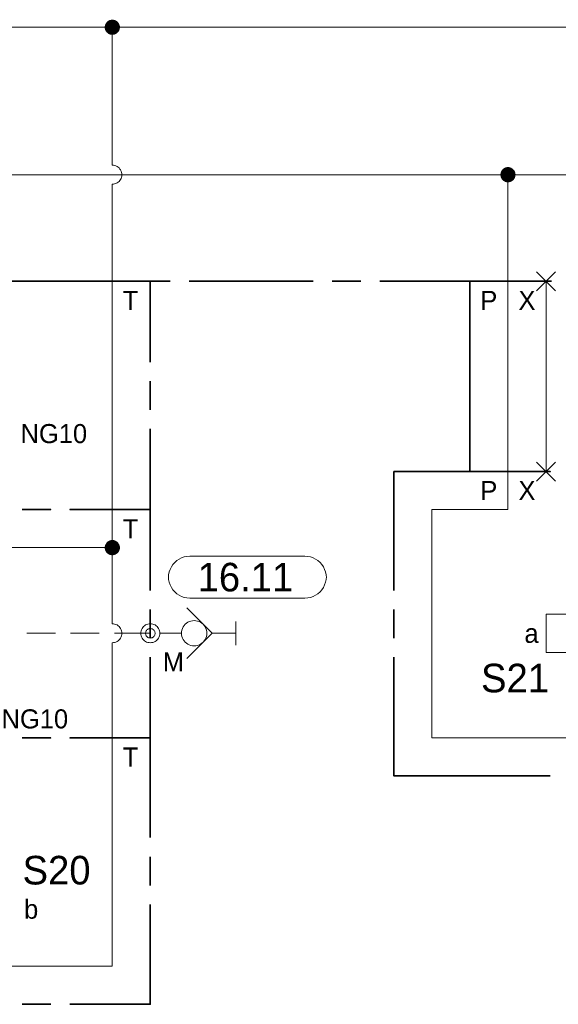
# Model space of a CAD drawing. Header units: millimetres. Extents: x 0 to 203, y 0 to 47.
# Tile 57 of 196: x 6.98 to 9.2, y 28.56 to 32.62. Entities that reach past the tile are written whole.
import ezdxf

# ---------------------------------------------------------------- set-up
doc = ezdxf.new("R2010")
doc.units = ezdxf.units.MM
for name, color, linetype in [('PDF_Geomertry', 7, 'Continuous'), ('PDF_Solid Fills', 7, 'Continuous'), ('PDF_Text', 7, 'Continuous')]:
    doc.layers.add(name, color=color, linetype=linetype)
doc.styles.add('PDF Arial', font='txt')

msp = doc.modelspace()

# ---------------------------------------------------------------- hatches: boundary and pattern name
at = {"layer": 'PDF_Solid Fills', "transparency": 33554559}
for points in [[(7.359, 32.591), (7.3368, 32.6132), (7.3396, 32.616)], [(7.359, 32.591), (7.3396, 32.616), (7.3432, 32.6179)], [(7.359, 32.591), (7.3432, 32.6179), (7.3465, 32.6201)], [(7.359, 32.591), (7.3465, 32.6201), (7.3507, 32.6207)], [(7.359, 32.591), (7.3507, 32.6207), (7.3549, 32.6221)], [(7.359, 32.591), (7.3549, 32.6221), (7.359, 32.6221)], [(7.359, 32.591), (7.3632, 32.6221), (7.3668, 32.6207)], [(7.359, 32.591), (7.359, 32.6221), (7.3632, 32.6221)], [(7.359, 32.591), (7.3668, 32.6207), (7.371, 32.6201)], [(7.359, 32.591), (7.371, 32.6201), (7.3743, 32.6179)], [(7.359, 32.591), (7.3743, 32.6179), (7.3779, 32.616)], [(7.359, 32.591), (7.3779, 32.616), (7.3813, 32.6132)], [(7.359, 32.591), (7.3271, 32.591), (7.3279, 32.5951)], [(7.359, 32.591), (7.3279, 32.5868), (7.3271, 32.591)], [(7.359, 32.591), (7.3279, 32.5951), (7.3285, 32.5985)], [(7.359, 32.591), (7.3285, 32.5826), (7.3279, 32.5868)], [(7.359, 32.591), (7.3285, 32.5985), (7.3299, 32.6026)], [(7.359, 32.591), (7.3299, 32.5785), (7.3285, 32.5826)], [(7.359, 32.591), (7.3299, 32.6026), (7.3321, 32.6063)], [(7.359, 32.591), (7.3321, 32.5749), (7.3299, 32.5785)], [(7.359, 32.591), (7.3321, 32.6063), (7.334, 32.6096)], [(7.359, 32.591), (7.334, 32.5715), (7.3321, 32.5749)], [(7.359, 32.591), (7.334, 32.6096), (7.3368, 32.6132)], [(7.359, 32.591), (7.3368, 32.5688), (7.334, 32.5715)], [(7.359, 32.591), (7.3396, 32.566), (7.3368, 32.5688)], [(7.359, 32.591), (7.3432, 32.5637), (7.3396, 32.566)], [(7.359, 32.591), (7.3465, 32.5618), (7.3432, 32.5637)], [(7.359, 32.591), (7.3507, 32.5604), (7.3465, 32.5618)], [(7.359, 32.591), (7.3549, 32.5596), (7.3507, 32.5604)], [(7.359, 32.591), (7.359, 32.5596), (7.3549, 32.5596)], [(7.359, 32.591), (7.3813, 32.6132), (7.384, 32.6096)], [(7.359, 32.591), (7.384, 32.6096), (7.3862, 32.6063)], [(7.359, 32.591), (7.3862, 32.6063), (7.3882, 32.6026)], [(7.359, 32.591), (7.3882, 32.6026), (7.389, 32.5985)], [(7.359, 32.591), (7.389, 32.5985), (7.3904, 32.5951)], [(7.359, 32.591), (7.3904, 32.5951), (7.3904, 32.591)], [(7.359, 32.591), (7.3632, 32.5596), (7.359, 32.5596)], [(7.359, 32.591), (7.3668, 32.5604), (7.3632, 32.5596)], [(7.359, 32.591), (7.371, 32.5618), (7.3668, 32.5604)], [(7.359, 32.591), (7.3743, 32.5637), (7.371, 32.5618)], [(7.359, 32.591), (7.3779, 32.566), (7.3743, 32.5637)], [(7.359, 32.591), (7.3813, 32.5688), (7.3779, 32.566)], [(7.359, 32.591), (7.384, 32.5715), (7.3813, 32.5688)], [(7.359, 32.591), (7.3862, 32.5749), (7.384, 32.5715)], [(7.359, 32.591), (7.3882, 32.5785), (7.3862, 32.5749)], [(7.359, 32.591), (7.389, 32.5826), (7.3882, 32.5785)], [(7.359, 32.591), (7.3904, 32.5868), (7.389, 32.5826)], [(7.359, 32.591), (7.3904, 32.591), (7.3904, 32.5868)], [(8.9932, 31.9818), (8.971, 32.004), (8.9743, 32.0068)], [(8.9932, 31.9818), (8.9743, 32.0068), (8.9779, 32.009)], [(8.9932, 31.9818), (8.9779, 32.009), (8.9812, 32.011)], [(8.9932, 31.9818), (8.9812, 32.011), (8.9854, 32.0124)], [(8.9932, 31.9818), (8.9854, 32.0124), (8.9896, 32.0132)], [(8.9932, 31.9818), (8.9896, 32.0132), (8.9932, 32.0132)], [(8.9932, 31.9818), (8.9974, 32.0132), (9.0015, 32.0124)], [(8.9932, 31.9818), (8.9932, 32.0132), (8.9974, 32.0132)], [(8.9932, 31.9818), (9.0015, 32.0124), (9.0057, 32.011)], [(8.9932, 31.9818), (9.0057, 32.011), (9.009, 32.009)], [(8.9932, 31.9818), (9.009, 32.009), (9.0126, 32.0068)], [(8.9932, 31.9818), (9.0126, 32.0068), (9.0154, 32.004)], [(8.9932, 31.9818), (8.9618, 31.9818), (8.9626, 31.986)], [(8.9932, 31.9818), (8.9626, 31.9776), (8.9618, 31.9818)], [(8.9932, 31.9818), (8.9626, 31.986), (8.9632, 31.9896)], [(8.9932, 31.9818), (8.9632, 31.9735), (8.9626, 31.9776)], [(8.9932, 31.9818), (8.9632, 31.9896), (8.9646, 31.9937)], [(8.9932, 31.9818), (8.9646, 31.9693), (8.9632, 31.9735)], [(8.9932, 31.9818), (8.9646, 31.9937), (8.966, 31.9971)], [(8.9932, 31.9818), (8.966, 31.966), (8.9646, 31.9693)], [(8.9932, 31.9818), (8.966, 31.9971), (8.9687, 32.0007)], [(8.9932, 31.9818), (8.9687, 31.9624), (8.966, 31.966)], [(8.9932, 31.9818), (8.9687, 32.0007), (8.971, 32.004)], [(8.9932, 31.9818), (8.971, 31.9596), (8.9687, 31.9624)], [(8.9932, 31.9818), (8.9743, 31.9568), (8.971, 31.9596)], [(8.9932, 31.9818), (8.9779, 31.9549), (8.9743, 31.9568)], [(8.9932, 31.9818), (8.9812, 31.9526), (8.9779, 31.9549)], [(8.9932, 31.9818), (8.9854, 31.9513), (8.9812, 31.9526)], [(8.9932, 31.9818), (8.9896, 31.9507), (8.9854, 31.9513)], [(8.9932, 31.9818), (8.9932, 31.9507), (8.9896, 31.9507)], [(8.9932, 31.9818), (9.0154, 32.004), (9.0182, 32.0007)], [(8.9932, 31.9818), (9.0182, 32.0007), (9.021, 31.9971)], [(8.9932, 31.9818), (9.021, 31.9971), (9.0224, 31.9937)], [(8.9932, 31.9818), (9.0224, 31.9937), (9.0237, 31.9896)], [(8.9932, 31.9818), (9.0237, 31.9896), (9.0243, 31.986)], [(8.9932, 31.9818), (9.0243, 31.986), (9.0251, 31.9818)], [(8.9932, 31.9818), (8.9974, 31.9507), (8.9932, 31.9507)], [(8.9932, 31.9818), (9.0015, 31.9513), (8.9974, 31.9507)], [(8.9932, 31.9818), (9.0057, 31.9526), (9.0015, 31.9513)], [(8.9932, 31.9818), (9.009, 31.9549), (9.0057, 31.9526)], [(8.9932, 31.9818), (9.0126, 31.9568), (9.009, 31.9549)], [(8.9932, 31.9818), (9.0154, 31.9596), (9.0126, 31.9568)], [(8.9932, 31.9818), (9.0182, 31.9624), (9.0154, 31.9596)], [(8.9932, 31.9818), (9.021, 31.966), (9.0182, 31.9624)], [(8.9932, 31.9818), (9.0224, 31.9693), (9.021, 31.966)], [(8.9932, 31.9818), (9.0237, 31.9735), (9.0224, 31.9693)], [(8.9932, 31.9818), (9.0243, 31.9776), (9.0237, 31.9735)], [(8.9932, 31.9818), (9.0251, 31.9818), (9.0243, 31.9776)], [(7.359, 30.4415), (7.3321, 30.4568), (7.334, 30.4604)], [(7.359, 30.4415), (7.334, 30.4604), (7.3368, 30.4638)], [(7.359, 30.4415), (7.3368, 30.4638), (7.3396, 30.4665)], [(7.359, 30.4415), (7.3396, 30.4665), (7.3432, 30.4687)], [(7.359, 30.4415), (7.3432, 30.4687), (7.3465, 30.4707)], [(7.359, 30.4415), (7.3465, 30.4707), (7.3507, 30.4721)], [(7.359, 30.4415), (7.3507, 30.4721), (7.3549, 30.4729)], [(7.359, 30.4415), (7.3549, 30.4729), (7.359, 30.4729)], [(7.359, 30.4415), (7.3632, 30.4729), (7.3668, 30.4721)], [(7.359, 30.4415), (7.359, 30.4729), (7.3632, 30.4729)], [(7.359, 30.4415), (7.3668, 30.4721), (7.371, 30.4707)], [(7.359, 30.4415), (7.371, 30.4707), (7.3743, 30.4687)], [(7.359, 30.4415), (7.3743, 30.4687), (7.3779, 30.4665)], [(7.359, 30.4415), (7.3779, 30.4665), (7.3813, 30.4638)], [(7.359, 30.4415), (7.3813, 30.4638), (7.384, 30.4604)], [(7.359, 30.4415), (7.384, 30.4604), (7.3862, 30.4568)], [(7.359, 30.4415), (7.3271, 30.4415), (7.3279, 30.4457)], [(7.359, 30.4415), (7.3279, 30.4374), (7.3271, 30.4415)], [(7.359, 30.4415), (7.3279, 30.4457), (7.3285, 30.4499)], [(7.359, 30.4415), (7.3285, 30.4332), (7.3279, 30.4374)], [(7.359, 30.4415), (7.3285, 30.4499), (7.3299, 30.4535)], [(7.359, 30.4415), (7.3299, 30.4299), (7.3285, 30.4332)], [(7.359, 30.4415), (7.3299, 30.4535), (7.3321, 30.4568)], [(7.359, 30.4415), (7.3321, 30.4257), (7.3299, 30.4299)], [(7.359, 30.4415), (7.334, 30.4221), (7.3321, 30.4257)], [(7.359, 30.4415), (7.3368, 30.4193), (7.334, 30.4221)], [(7.359, 30.4415), (7.3396, 30.4165), (7.3368, 30.4193)], [(7.359, 30.4415), (7.3432, 30.4146), (7.3396, 30.4165)], [(7.359, 30.4415), (7.3465, 30.4124), (7.3432, 30.4146)], [(7.359, 30.4415), (7.3507, 30.411), (7.3465, 30.4124)], [(7.359, 30.4415), (7.3549, 30.4104), (7.3507, 30.411)], [(7.359, 30.4415), (7.359, 30.4104), (7.3549, 30.4104)], [(7.359, 30.4415), (7.3862, 30.4568), (7.3882, 30.4535)], [(7.359, 30.4415), (7.3882, 30.4535), (7.389, 30.4499)], [(7.359, 30.4415), (7.389, 30.4499), (7.3904, 30.4457)], [(7.359, 30.4415), (7.3904, 30.4457), (7.3904, 30.4415)], [(7.359, 30.4415), (7.3632, 30.4104), (7.359, 30.4104)], [(7.359, 30.4415), (7.3668, 30.411), (7.3632, 30.4104)], [(7.359, 30.4415), (7.371, 30.4124), (7.3668, 30.411)], [(7.359, 30.4415), (7.3743, 30.4146), (7.371, 30.4124)], [(7.359, 30.4415), (7.3779, 30.4165), (7.3743, 30.4146)], [(7.359, 30.4415), (7.3813, 30.4193), (7.3779, 30.4165)], [(7.359, 30.4415), (7.384, 30.4221), (7.3813, 30.4193)], [(7.359, 30.4415), (7.3862, 30.4257), (7.384, 30.4221)], [(7.359, 30.4415), (7.3882, 30.4299), (7.3862, 30.4257)], [(7.359, 30.4415), (7.389, 30.4332), (7.3882, 30.4299)], [(7.359, 30.4415), (7.3904, 30.4374), (7.389, 30.4332)], [(7.359, 30.4415), (7.3904, 30.4415), (7.3904, 30.4374)]]:
    msp.add_hatch(color=256, dxfattribs=at).paths.add_polyline_path(points)

# ---------------------------------------------------------------- linework, layer by layer
at = {"layer": 'PDF_Geomertry', "lineweight": 15}
for points in [[(4.5654, 32.591), (7.359, 32.591), (11.1938, 32.591), (14.5535, 32.591), (15.7557, 32.591), (19.0562, 32.591), (20.7654, 32.591), (21.0799, 32.591), (21.3938, 32.591), (22.1446, 32.591)], [(7.359, 32.0207), (7.359, 32.591)], [(5.1585, 32.5513), (5.1585, 31.9818), (8.9932, 31.9818), (12.3529, 31.9818), (12.3529, 31.5415), (12.3529, 30.5985), (12.3529, 29.6554), (13.3743, 29.6554), (13.3743, 29.8132), (13.3743, 29.8915)], [(7.359, 30.1271), (7.364, 30.1271), (7.3687, 30.1257), (7.3737, 30.1243), (7.3785, 30.1221), (7.3826, 30.1187), (7.3868, 30.116), (7.3904, 30.1118), (7.3932, 30.1076), (7.3951, 30.1026), (7.3965, 30.0979), (7.3979, 30.0929), (7.3979, 30.0882), (7.3979, 30.0826), (7.3965, 30.0776), (7.3951, 30.0729), (7.3932, 30.0679), (7.3904, 30.0637), (7.3868, 30.0604), (7.3826, 30.0568), (7.3785, 30.054), (7.3737, 30.0513), (7.3687, 30.0499), (7.364, 30.0493), (7.359, 30.0485), (7.364, 30.0493), (7.3687, 30.0499), (7.3737, 30.0513), (7.3785, 30.054), (7.3826, 30.0568), (7.3868, 30.0604), (7.3904, 30.0637), (7.3932, 30.0679), (7.3951, 30.0729), (7.3965, 30.0776), (7.3979, 30.0826), (7.3979, 30.0882), (7.3979, 30.0929), (7.3965, 30.0979), (7.3951, 30.1026), (7.3932, 30.1076), (7.3904, 30.1118), (7.3868, 30.116), (7.3826, 30.1187), (7.3785, 30.1221), (7.3737, 30.1243), (7.3687, 30.1257), (7.364, 30.1271), (7.359, 30.1271), (7.359, 30.4415), (7.359, 30.5985), (7.359, 31.5415), (7.359, 31.9424), (7.364, 31.9429), (7.3687, 31.9438), (7.3737, 31.9457), (7.3785, 31.9479), (7.3826, 31.9507), (7.3868, 31.954), (7.3904, 31.9576), (7.3932, 31.9618), (7.3951, 31.9665), (7.3965, 31.9715), (7.3979, 31.9763), (7.3979, 31.9818), (7.3979, 31.9868), (7.3965, 31.9915), (7.3951, 31.9965), (7.3932, 32.0013), (7.3904, 32.0054), (7.3868, 32.0096), (7.3826, 32.0132), (7.3785, 32.016), (7.3737, 32.0179), (7.3687, 32.0193), (7.364, 32.0207), (7.359, 32.0207), (7.364, 32.0207), (7.3687, 32.0193), (7.3737, 32.0179), (7.3785, 32.016), (7.3826, 32.0132), (7.3868, 32.0096), (7.3904, 32.0054), (7.3932, 32.0013), (7.3951, 31.9965), (7.3965, 31.9915), (7.3979, 31.9868), (7.3979, 31.9818), (7.3979, 31.9763), (7.3965, 31.9715), (7.3951, 31.9665), (7.3932, 31.9618), (7.3904, 31.9576), (7.3868, 31.954), (7.3826, 31.9507), (7.3785, 31.9479), (7.3737, 31.9457), (7.3687, 31.9438), (7.364, 31.9429), (7.359, 31.9424)], [(9.3862, 29.8715), (9.3862, 29.6554), (8.6793, 29.6554), (8.6793, 30.5985), (8.9932, 30.5985), (8.9932, 30.7554), (8.9932, 31.5415), (8.9932, 31.9818)], [(9.1112, 31.5021), (9.1896, 31.5813)], [(9.1896, 31.5021), (9.1112, 31.5813)], [(9.1507, 31.5415), (9.1507, 30.7554)], [(9.1112, 30.7165), (9.1896, 30.7951)], [(9.1896, 30.7165), (9.1112, 30.7951)], [(7.359, 30.4415), (5.316, 30.4415)], [(7.6668, 29.9832), (7.7715, 30.0882), (7.6668, 30.1924)], [(7.8696, 30.1368), (7.8696, 30.0388)], [(7.1243, 30.0882), (7.0063, 30.0882)], [(7.3049, 30.0882), (7.1868, 30.0882)], [(7.516, 30.0882), (7.3682, 30.0882)], [(7.6451, 30.0882), (7.6146, 30.0882), (7.5557, 30.0882)], [(7.7715, 30.0882), (7.8696, 30.0882)], [(7.359, 30.0485), (7.359, 29.6554), (7.359, 28.7124), (6.3376, 28.7124)]]:
    msp.add_lwpolyline(points, dxfattribs=at)
at = {"layer": 'PDF_Geomertry', "lineweight": 0}
for points in [[(7.3432, 32.591), (7.3432, 32.5888), (7.3437, 32.5868), (7.3446, 32.5846), (7.3451, 32.5826), (7.3465, 32.5813), (7.3479, 32.5799), (7.3493, 32.5785), (7.3507, 32.5771), (7.3529, 32.5763), (7.3549, 32.5757), (7.3571, 32.5749), (7.359, 32.5749), (7.3612, 32.5749), (7.3632, 32.5757), (7.3646, 32.5763), (7.3668, 32.5771), (7.3687, 32.5785), (7.3701, 32.5799), (7.3715, 32.5813), (7.3724, 32.5826), (7.3737, 32.5846), (7.3743, 32.5868), (7.3743, 32.5888), (7.3743, 32.591), (7.3743, 32.5929), (7.3743, 32.5951), (7.3737, 32.5965), (7.3724, 32.5985), (7.3715, 32.6007), (7.3701, 32.6021), (7.3687, 32.6035), (7.3668, 32.604), (7.3646, 32.6054), (7.3632, 32.6063), (7.3612, 32.6063), (7.359, 32.6063), (7.3571, 32.6063), (7.3549, 32.6063), (7.3529, 32.6054), (7.3507, 32.604), (7.3493, 32.6035), (7.3479, 32.6021), (7.3465, 32.6007), (7.3451, 32.5985), (7.3446, 32.5965), (7.3437, 32.5951), (7.3432, 32.5929), (7.3432, 32.591)], [(8.9779, 31.9818), (8.9779, 31.9799), (8.9785, 31.9776), (8.9793, 31.9757), (8.9799, 31.9735), (8.9812, 31.9721), (8.9821, 31.9707), (8.984, 31.9693), (8.9854, 31.9679), (8.9876, 31.9674), (8.9896, 31.9665), (8.9918, 31.966), (8.9932, 31.966), (8.9951, 31.966), (8.9974, 31.9665), (8.9993, 31.9674), (9.0015, 31.9679), (9.0029, 31.9693), (9.0043, 31.9707), (9.0057, 31.9721), (9.0071, 31.9735), (9.0076, 31.9757), (9.0085, 31.9776), (9.009, 31.9799), (9.009, 31.9818), (9.009, 31.984), (9.0085, 31.986), (9.0076, 31.9874), (9.0071, 31.9896), (9.0057, 31.9915), (9.0043, 31.9929), (9.0029, 31.9943), (9.0015, 31.9951), (8.9993, 31.9965), (8.9974, 31.9971), (8.9951, 31.9971), (8.9932, 31.9971), (8.9918, 31.9971), (8.9896, 31.9971), (8.9876, 31.9965), (8.9854, 31.9951), (8.984, 31.9943), (8.9821, 31.9929), (8.9812, 31.9915), (8.9799, 31.9896), (8.9793, 31.9874), (8.9785, 31.986), (8.9779, 31.984), (8.9779, 31.9818)], [(7.3432, 30.4415), (7.3432, 30.4396), (7.3437, 30.4374), (7.3446, 30.4354), (7.3451, 30.434), (7.3465, 30.4318), (7.3479, 30.4304), (7.3493, 30.429), (7.3507, 30.4276), (7.3529, 30.4271), (7.3549, 30.4263), (7.3571, 30.4257), (7.359, 30.4257), (7.3612, 30.4257), (7.3632, 30.4263), (7.3646, 30.4271), (7.3668, 30.4276), (7.3687, 30.429), (7.3701, 30.4304), (7.3715, 30.4318), (7.3724, 30.434), (7.3737, 30.4354), (7.3743, 30.4374), (7.3743, 30.4396), (7.3743, 30.4415), (7.3743, 30.4438), (7.3743, 30.4457), (7.3737, 30.4471), (7.3724, 30.4493), (7.3715, 30.4513), (7.3701, 30.4526), (7.3687, 30.454), (7.3668, 30.4549), (7.3646, 30.4563), (7.3632, 30.4568), (7.3612, 30.4568), (7.359, 30.4568), (7.3571, 30.4568), (7.3549, 30.4568), (7.3529, 30.4563), (7.3507, 30.4549), (7.3493, 30.454), (7.3479, 30.4526), (7.3465, 30.4513), (7.3451, 30.4493), (7.3446, 30.4471), (7.3437, 30.4457), (7.3432, 30.4438), (7.3432, 30.4415)]]:
    msp.add_lwpolyline(points, close=True, dxfattribs=at)
at = {"layer": 'PDF_Geomertry', "lineweight": 35}
for points in [[(6.8896, 31.5415), (7.4015, 31.5415)], [(6.9868, 31.5415), (7.1049, 31.5415)], [(7.184, 31.5415), (7.516, 31.5415), (7.516, 31.2082)], [(7.4799, 31.5415), (7.5979, 31.5415)], [(7.6765, 31.5415), (8.1882, 31.5415)], [(8.2674, 31.5415), (8.3854, 31.5415)], [(8.464, 31.5415), (8.9757, 31.5415)], [(9.1682, 31.5415), (8.8363, 31.5415), (8.8363, 30.7554), (9.1682, 30.7554), (8.5224, 30.7554), (8.5224, 30.2651)], [(9.0549, 31.5415), (9.1729, 31.5415)], [(7.516, 31.129), (7.516, 31.011)], [(7.516, 30.9326), (7.516, 30.5985), (7.184, 30.5985), (7.516, 30.5985), (7.516, 30.2651)], [(7.516, 30.186), (7.516, 30.0679)], [(8.5224, 30.186), (8.5224, 30.0679)], [(7.516, 29.9896), (7.516, 29.6554), (7.184, 29.6554), (7.516, 29.6554), (7.516, 29.2437)], [(8.5224, 29.9896), (8.5224, 29.4985), (9.1682, 29.4985)], [(7.516, 29.0465), (7.516, 29.1646)], [(7.184, 28.5554), (7.516, 28.5554), (7.516, 28.9679)], [(6.9868, 28.5554), (7.1049, 28.5554)]]:
    msp.add_lwpolyline(points, dxfattribs=at)
for points in [[(6.9868, 30.5985), (7.1049, 30.5985)], [(6.9868, 29.6554), (7.1049, 29.6554)]]:
    msp.add_lwpolyline(points, close=True, dxfattribs=at)
at = {"layer": 'PDF_Geomertry', "lineweight": 15}
for points in [[(8.1543, 30.4063), (8.166, 30.4054), (8.1771, 30.4035), (8.1882, 30.3993), (8.1987, 30.3943), (8.2085, 30.3882), (8.2174, 30.3804), (8.2243, 30.3715), (8.2312, 30.3618), (8.2362, 30.3513), (8.2396, 30.341), (8.2424, 30.329), (8.2432, 30.3179), (8.2432, 30.3215), (8.2424, 30.3104), (8.2396, 30.2985), (8.2362, 30.2882), (8.2312, 30.2776), (8.2243, 30.2679), (8.2174, 30.259), (8.2085, 30.2513), (8.1987, 30.2451), (8.1882, 30.2401), (8.1771, 30.236), (8.166, 30.234), (8.1543, 30.2332), (7.6793, 30.2332), (7.6674, 30.234), (7.6562, 30.236), (7.6451, 30.2401), (7.6349, 30.2451), (7.6251, 30.2513), (7.6168, 30.259), (7.609, 30.2679), (7.6029, 30.2776), (7.5974, 30.2882), (7.5937, 30.2985), (7.5918, 30.3104), (7.591, 30.3215), (7.591, 30.3179), (7.5918, 30.329), (7.5937, 30.341), (7.5974, 30.3513), (7.6029, 30.3618), (7.609, 30.3715), (7.6168, 30.3804), (7.6251, 30.3882), (7.6349, 30.3943), (7.6451, 30.3993), (7.6562, 30.4035), (7.6674, 30.4054), (7.6793, 30.4063), (8.1543, 30.4063)], [(7.7501, 30.0882), (7.7493, 30.0943), (7.7479, 30.1013), (7.746, 30.1076), (7.7424, 30.1138), (7.739, 30.1201), (7.734, 30.1249), (7.7293, 30.129), (7.7237, 30.1332), (7.7174, 30.136), (7.7113, 30.1382), (7.7043, 30.1396), (7.6974, 30.1401), (7.6904, 30.1396), (7.684, 30.1382), (7.6771, 30.136), (7.671, 30.1332), (7.6654, 30.129), (7.6604, 30.1249), (7.6557, 30.1201), (7.6521, 30.1138), (7.6487, 30.1076), (7.6465, 30.1013), (7.6451, 30.0943), (7.6451, 30.0882), (7.6451, 30.0813), (7.6465, 30.0743), (7.6487, 30.0679), (7.6521, 30.0618), (7.6557, 30.0563), (7.6604, 30.0507), (7.6654, 30.0465), (7.671, 30.0424), (7.6771, 30.0396), (7.684, 30.0374), (7.6904, 30.036), (7.6974, 30.0354), (7.7043, 30.036), (7.7113, 30.0374), (7.7174, 30.0396), (7.7237, 30.0424), (7.7293, 30.0465), (7.734, 30.0507), (7.739, 30.0563), (7.7424, 30.0618), (7.746, 30.0679), (7.7479, 30.0743), (7.7493, 30.0813), (7.7501, 30.0882)], [(9.1507, 30.009), (9.3862, 30.009), (9.3862, 30.1665), (9.1507, 30.1665), (9.1507, 30.009)], [(7.5557, 30.0882), (7.5549, 30.0929), (7.5543, 30.0979), (7.5521, 30.1026), (7.5501, 30.1076), (7.5474, 30.1118), (7.5438, 30.116), (7.5396, 30.1187), (7.5354, 30.1221), (7.5312, 30.1243), (7.5265, 30.1257), (7.521, 30.1271), (7.516, 30.1271), (7.5112, 30.1271), (7.5057, 30.1257), (7.5007, 30.1243), (7.4965, 30.1221), (7.4924, 30.1187), (7.4882, 30.116), (7.4849, 30.1118), (7.4821, 30.1076), (7.4799, 30.1026), (7.4779, 30.0979), (7.4771, 30.0929), (7.4765, 30.0882), (7.4771, 30.0826), (7.4779, 30.0776), (7.4799, 30.0729), (7.4821, 30.0679), (7.4849, 30.0637), (7.4882, 30.0604), (7.4924, 30.0568), (7.4965, 30.054), (7.5007, 30.0513), (7.5057, 30.0499), (7.5112, 30.0493), (7.516, 30.0485), (7.521, 30.0493), (7.5265, 30.0499), (7.5312, 30.0513), (7.5354, 30.054), (7.5396, 30.0568), (7.5438, 30.0604), (7.5474, 30.0637), (7.5501, 30.0679), (7.5521, 30.0729), (7.5543, 30.0776), (7.5549, 30.0826), (7.5557, 30.0882)], [(7.5354, 30.0882), (7.5354, 30.0901), (7.5349, 30.0929), (7.534, 30.0951), (7.5335, 30.0979), (7.5312, 30.0999), (7.5299, 30.1021), (7.5279, 30.1035), (7.5257, 30.1049), (7.5237, 30.1063), (7.521, 30.1068), (7.5188, 30.1076), (7.516, 30.1076), (7.5132, 30.1076), (7.5112, 30.1068), (7.5085, 30.1063), (7.5063, 30.1049), (7.5043, 30.1035), (7.5021, 30.1021), (7.5007, 30.0999), (7.4993, 30.0979), (7.4979, 30.0951), (7.4974, 30.0929), (7.4965, 30.0901), (7.4965, 30.0882), (7.4965, 30.0854), (7.4974, 30.0826), (7.4979, 30.0804), (7.4993, 30.0776), (7.5007, 30.0757), (7.5021, 30.0743), (7.5043, 30.0721), (7.5063, 30.0707), (7.5085, 30.0693), (7.5112, 30.0688), (7.5132, 30.0688), (7.516, 30.0679), (7.5188, 30.0688), (7.521, 30.0688), (7.5237, 30.0693), (7.5257, 30.0707), (7.5279, 30.0721), (7.5299, 30.0743), (7.5312, 30.0757), (7.5335, 30.0776), (7.534, 30.0804), (7.5349, 30.0826), (7.5354, 30.0854), (7.5354, 30.0882)]]:
    msp.add_lwpolyline(points, close=True, dxfattribs=at)

# ---------------------------------------------------------------- texts
at = {"layer": 'PDF_Text', "attachment_point": 7, "style": 'PDF Arial'}
for s, insert, char_height in [('T', (7.4021, 31.4235), 0.0787), ('P', (8.8793, 31.4235), 0.0787), ('X', (9.0368, 31.4235), 0.0787), ('NG10', (6.9799, 30.8721), 0.07874), ('P', (8.8793, 30.6382), 0.0787), ('X', (9.0368, 30.6382), 0.0787), ('T', (7.4021, 30.4804), 0.0787), ('16.11', (7.7113, 30.259), 0.11811), ('a', (9.0613, 30.0472), 0.0787), ('M', (7.5674, 29.9304), 0.0787), ('S21', (8.8821, 29.8423), 0.11811), ('NG10', (6.9015, 29.6938), 0.07874), ('T', (7.4021, 29.5374), 0.0787), ('S20', (6.9882, 29.0487), 0.11811), ('b', (6.9946, 28.9077), 0.0787)]:
    msp.add_mtext(s, dxfattribs=dict(at, insert=insert, char_height=char_height))

doc.saveas('drawing.dxf')
